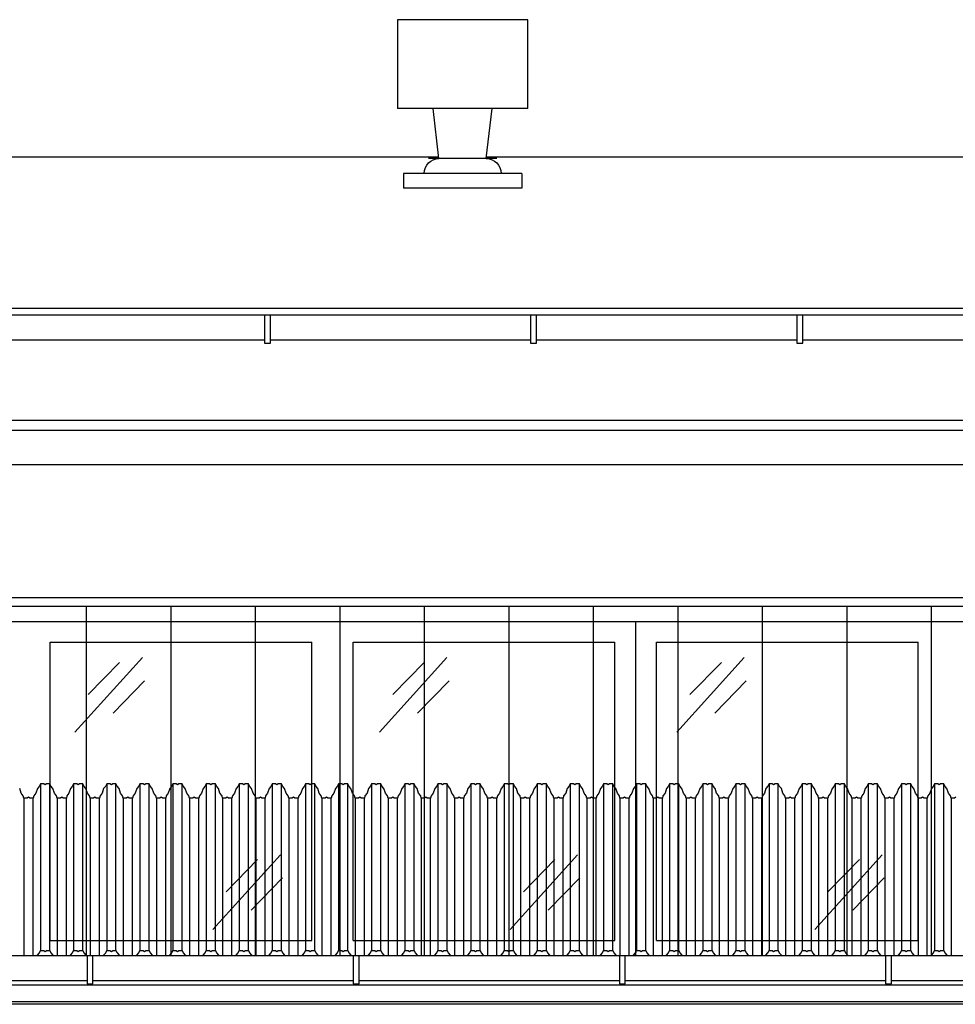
# Model space of a CAD drawing. Header units: millimetres. Extents: x 59331 to 112314, y -16110 to 34390.
# Tile 17 of 198: x 62652 to 62968, y -2169 to -1836. Entities that reach past the tile are written whole.
import ezdxf

# ---------------------------------------------------------------- set-up
doc = ezdxf.new("R2010")
doc.units = ezdxf.units.MM
doc.set_wipeout_variables(frame=1)
for name, color, linetype in [('_HSA_STOLARKA_ZEWNĘTRZNA', 132, 'Continuous'), ('_HSA_WIDOKOWE', 1, 'Continuous'), ('_HSA_WIDOKOWE_CIENKIE', 8, 'Continuous'), ('_HSA_ŚCIANY_CIENKIE', 2, 'Continuous'), ('_HSA_ŚCIANY_DZIAŁOWE', 6, 'Continuous')]:
    doc.layers.add(name, color=color, linetype=linetype)

# ---------------------------------------------------------------- blocks, each defined once
blk = doc.blocks.new('A$C40757a77')
blk.add_wipeout([(-3528.5, 115), (-3528.5, 0), (-3016, 0), (-3016, 115)])
for p, q in [((-3214, 7), (-3214, 108)), ((-3214, 108), (-3125.5, 108)), ((-3125.5, 7), (-3125.5, 108)), ((-3111.5, 7), (-3111.5, 108)), ((-3111.5, 108), (-3023, 108)), ((-3023, 7), (-3023, 108)), ((-3214, 7), (-3125.5, 7)), ((-3111.5, 7), (-3023, 7))]:
    blk.add_line(p, q)
at = {"ltscale": 10}
blk.add_lwpolyline([(-3528.5, 115), (-3016, 115), (-3016, 0), (-3528.5, 0)], close=True, dxfattribs=at)
at = {"layer": '_HSA_WIDOKOWE_CIENKIE', "color": 9}
for points in [[(-3205.63, 77.51), (-3182.83, 102.73)], [(-3201.15, 90.23), (-3190.52, 101.14)], [(-3102.63, 77.51), (-3079.83, 102.73)], [(-3098.15, 90.23), (-3087.52, 101.14)], [(-3192.76, 83.99), (-3182.13, 94.9)], [(-3089.76, 83.99), (-3079.13, 94.9)], [(-3158.95, 10.79), (-3136.14, 36.01)], [(-3154.47, 23.51), (-3143.84, 34.42)], [(-3058.45, 10.79), (-3035.64, 36.01)], [(-3053.97, 23.51), (-3043.34, 34.42)], [(-3146.07, 17.27), (-3135.44, 28.18)], [(-3045.57, 17.27), (-3034.94, 28.18)]]:
    blk.add_lwpolyline(points, dxfattribs=at)
blk.add_wipeout([(-3016, 115), (-3016, 0), (-2401, 0), (-2401, 115)])
for p, q in [((-3009, 7), (-3009, 108)), ((-3009, 108), (-2920.5, 108)), ((-2920.5, 7), (-2920.5, 108)), ((-3009, 7), (-2920.5, 7))]:
    blk.add_line(p, q)
at = {"ltscale": 10}
blk.add_lwpolyline([(-3016, 115), (-2401, 115), (-2401, 0), (-3016, 0)], close=True, dxfattribs=at)
at = {"layer": '_HSA_WIDOKOWE_CIENKIE', "color": 9}
for points in [[(-3002.13, 77.51), (-2979.33, 102.73)], [(-2997.65, 90.23), (-2987.02, 101.14)], [(-2989.26, 83.99), (-2978.63, 94.9)], [(-2955.45, 10.79), (-2932.64, 36.01)], [(-2950.97, 23.51), (-2940.34, 34.42)], [(-2942.57, 17.27), (-2931.94, 28.18)]]:
    blk.add_lwpolyline(points, dxfattribs=at)
blk = doc.blocks.new('A$Cd050fd5c')
at = {"transparency": 33554687}
h = blk.add_hatch(dxfattribs=at)
h.set_pattern_fill('ANSI31', color=256, scale=9, angle=45)
h.set_pattern_definition([(90, (-65884.325, 19154.596), (-28.575, 0), [])])
h.paths.add_polyline_path([(-3, -3), (-5398, -3), (-5398, -128), (-3, -128)])
for points in [[(0, 0), (-5401, 0), (-5401, -131), (0, -131)], [(-3, -3), (-5398, -3), (-5398, -128), (-3, -128)]]:
    blk.add_lwpolyline(points, close=True)
blk = doc.blocks.new('*U119')
blk.add_wipeout([(0, 8.5), (0, 0), (10264, 0), (10264, 8.5)])
for p, q in [((10264, 8.5), (0, 8.5)), ((10264, 0), (0, 0))]:
    blk.add_line(p, q)
for points in [[(2259.47, -1), (2261.47, -1), (2261.47, 8.5), (2259.47, 8.5)], [(2349.47, -1), (2351.47, -1), (2351.47, 8.5), (2349.47, 8.5)], [(2439.47, -1), (2441.47, -1), (2441.47, 8.5), (2439.47, 8.5)]]:
    blk.add_wipeout(points)
for points in [[(2259.47, -1), (2261.47, -1), (2261.47, 8.5), (2259.47, 8.5)], [(2349.47, -1), (2351.47, -1), (2351.47, 8.5), (2349.47, 8.5)], [(2439.47, -1), (2441.47, -1), (2441.47, 8.5), (2439.47, 8.5)]]:
    blk.add_lwpolyline(points, close=True)
blk = doc.blocks.new('DASZEK')
for points in [[(2534.62, 63.7), (2534.16, 63.41), (2533.05, 63.41), (2532.84, 64.11), (2532.15, 65.07), (2531.62, 66.6), (2530.94, 67.44), (2530.59, 68.18), (2529.48, 68.18), (2529.02, 67.88), (2528.56, 68.18), (2527.45, 68.18), (2527.1, 67.44), (2526.42, 66.6), (2525.89, 65.07), (2525.2, 64.11), (2524.99, 63.41), (2523.88, 63.41), (2523.42, 63.7), (2522.96, 63.41), (2521.85, 63.41), (2521.64, 64.11), (2520.95, 65.07), (2520.42, 66.6), (2519.74, 67.44), (2519.39, 68.18), (2518.28, 68.18), (2517.82, 67.88), (2517.36, 68.18), (2516.25, 68.18), (2515.9, 67.44), (2515.22, 66.6), (2514.69, 65.07), (2514, 64.11), (2513.79, 63.41), (2512.68, 63.41), (2512.22, 63.7), (2511.76, 63.41), (2510.65, 63.41), (2510.44, 64.11), (2509.75, 65.07), (2509.22, 66.6), (2508.54, 67.44), (2508.2, 68.18), (2507.08, 68.18), (2506.62, 67.88), (2506.17, 68.18), (2505.05, 68.18), (2504.7, 67.44), (2504.02, 66.6), (2503.49, 65.07), (2502.8, 64.11), (2502.6, 63.41), (2501.48, 63.41), (2501.02, 63.7), (2500.57, 63.41), (2499.45, 63.41), (2499.25, 64.11), (2498.56, 65.07), (2498.03, 66.6), (2497.35, 67.44), (2497, 68.18), (2495.88, 68.18), (2495.42, 67.88), (2494.97, 68.18), (2493.85, 68.18), (2493.5, 67.44), (2492.82, 66.6), (2492.29, 65.07), (2491.6, 64.11), (2491.4, 63.41), (2490.28, 63.41), (2489.83, 63.7), (2489.37, 63.41), (2488.25, 63.41), (2488.05, 64.11), (2487.36, 65.07), (2486.83, 66.6), (2486.15, 67.44), (2485.8, 68.18), (2484.68, 68.18), (2484.23, 67.88), (2483.77, 68.18), (2482.65, 68.18), (2482.31, 67.44), (2481.63, 66.6), (2481.1, 65.07), (2480.41, 64.11), (2480.2, 63.41), (2479.09, 63.41), (2478.63, 63.7), (2478.17, 63.41), (2477.06, 63.41), (2476.85, 64.11), (2476.16, 65.07), (2475.63, 66.6), (2474.95, 67.44), (2474.6, 68.18), (2473.49, 68.18), (2473.03, 67.88), (2472.57, 68.18), (2471.46, 68.18), (2471.11, 67.44), (2470.43, 66.6), (2469.9, 65.07), (2469.21, 64.11), (2469, 63.41), (2467.89, 63.41), (2467.43, 63.7), (2466.97, 63.41), (2465.86, 63.41), (2465.65, 64.11), (2464.96, 65.07), (2464.43, 66.6), (2463.75, 67.44), (2463.4, 68.18), (2462.29, 68.18), (2461.83, 67.88), (2461.37, 68.18), (2460.26, 68.18), (2459.91, 67.44), (2459.23, 66.6), (2458.7, 65.07), (2458.01, 64.11), (2457.8, 63.41), (2456.69, 63.41), (2456.23, 63.7), (2455.77, 63.41), (2454.66, 63.41), (2454.45, 64.11), (2453.76, 65.07), (2453.23, 66.6), (2452.55, 67.44), (2452.2, 68.18), (2451.09, 68.18), (2450.63, 67.88), (2450.17, 68.18), (2449.06, 68.18), (2448.71, 67.44), (2448.03, 66.6), (2447.5, 65.07), (2446.81, 64.11), (2446.6, 63.41), (2445.49, 63.41), (2445.03, 63.7), (2444.57, 63.41), (2443.46, 63.41), (2443.25, 64.11), (2442.56, 65.07), (2442.03, 66.6), (2441.35, 67.44), (2441.01, 68.18), (2439.89, 68.18), (2439.43, 67.88), (2438.98, 68.18), (2437.86, 68.18), (2437.51, 67.44), (2436.83, 66.6), (2436.3, 65.07), (2435.61, 64.11), (2435.41, 63.41), (2434.29, 63.41), (2433.83, 63.7), (2433.38, 63.41), (2432.26, 63.41), (2432.06, 64.11), (2431.37, 65.07), (2430.84, 66.6), (2430.16, 67.44), (2429.81, 68.18), (2428.69, 68.18), (2428.23, 67.88), (2427.78, 68.18), (2426.66, 68.18), (2426.31, 67.44), (2425.63, 66.6), (2425.1, 65.07), (2424.41, 64.11), (2424.21, 63.41), (2423.09, 63.41), (2422.64, 63.7), (2422.18, 63.41), (2421.06, 63.41), (2420.86, 64.11), (2420.17, 65.07), (2419.64, 66.6), (2418.96, 67.44), (2418.61, 68.18), (2417.49, 68.18), (2417.04, 67.88), (2416.58, 68.18), (2415.46, 68.18), (2415.12, 67.44), (2414.44, 66.6), (2413.91, 65.07), (2413.22, 64.11), (2413.01, 63.41), (2411.9, 63.41), (2411.44, 63.7), (2410.98, 63.41), (2409.87, 63.41), (2409.66, 64.11), (2408.97, 65.07), (2408.44, 66.6), (2407.76, 67.44), (2407.41, 68.18), (2406.3, 68.18), (2405.84, 67.88), (2405.38, 68.18), (2404.27, 68.18), (2403.92, 67.44), (2403.24, 66.6), (2402.71, 65.07), (2402.02, 64.11), (2401.81, 63.41), (2400.7, 63.41), (2400.24, 63.7), (2399.78, 63.41), (2398.67, 63.41), (2398.46, 64.11), (2397.77, 65.07), (2397.24, 66.6), (2396.56, 67.44), (2396.21, 68.18), (2395.1, 68.18), (2394.64, 67.88), (2394.18, 68.18), (2393.07, 68.18), (2392.72, 67.44), (2392.04, 66.6), (2391.51, 65.07), (2390.82, 64.11), (2390.61, 63.41), (2389.5, 63.41), (2389.04, 63.7), (2388.58, 63.41), (2387.47, 63.41), (2387.26, 64.11), (2386.57, 65.07), (2386.04, 66.6), (2385.36, 67.44), (2385.01, 68.18), (2383.9, 68.18), (2383.44, 67.88), (2382.98, 68.18), (2381.87, 68.18), (2381.52, 67.44), (2380.84, 66.6), (2380.31, 65.07), (2379.62, 64.11), (2379.41, 63.41), (2378.3, 63.41), (2377.84, 63.7), (2377.38, 63.41), (2376.27, 63.41), (2376.06, 64.11), (2375.37, 65.07), (2374.84, 66.6), (2374.16, 67.44), (2373.82, 68.18), (2372.7, 68.18), (2372.24, 67.88), (2371.79, 68.18), (2370.67, 68.18), (2370.32, 67.44), (2369.64, 66.6), (2369.11, 65.07), (2368.42, 64.11), (2368.22, 63.41), (2367.1, 63.41), (2366.64, 63.7), (2366.19, 63.41), (2365.07, 63.41), (2364.87, 64.11), (2364.18, 65.07), (2363.65, 66.6), (2362.97, 67.44), (2362.62, 68.18), (2361.5, 68.18), (2361.04, 67.88), (2360.59, 68.18), (2359.47, 68.18), (2359.12, 67.44), (2358.44, 66.6), (2357.91, 65.07), (2357.22, 64.11), (2357.02, 63.41), (2355.9, 63.41), (2355.45, 63.7), (2354.99, 63.41), (2353.87, 63.41), (2353.67, 64.11), (2352.98, 65.07), (2352.45, 66.6), (2351.77, 67.44), (2351.42, 68.18), (2350.3, 68.18), (2349.85, 67.88), (2349.39, 68.18), (2348.27, 68.18), (2347.93, 67.44), (2347.25, 66.6), (2346.72, 65.07), (2346.03, 64.11), (2345.82, 63.41), (2344.71, 63.41), (2344.25, 63.7), (2343.79, 63.41), (2342.68, 63.41), (2342.47, 64.11), (2341.78, 65.07), (2341.25, 66.6), (2340.57, 67.44), (2340.22, 68.18), (2339.11, 68.18), (2338.65, 67.88), (2338.19, 68.18), (2337.08, 68.18), (2336.73, 67.44), (2336.05, 66.6), (2335.52, 65.07), (2334.83, 64.11), (2334.62, 63.41), (2333.51, 63.41), (2333.05, 63.7), (2332.59, 63.41), (2331.48, 63.41), (2331.27, 64.11), (2330.58, 65.07), (2330.05, 66.6), (2329.37, 67.44), (2329.02, 68.18), (2327.91, 68.18), (2327.45, 67.88), (2326.99, 68.18), (2325.88, 68.18), (2325.53, 67.44), (2324.85, 66.6), (2324.32, 65.07), (2323.63, 64.11), (2323.42, 63.41), (2322.31, 63.41), (2321.85, 63.7), (2321.39, 63.41), (2320.28, 63.41), (2320.07, 64.11), (2319.38, 65.07), (2318.85, 66.6), (2318.17, 67.44), (2317.82, 68.18), (2316.71, 68.18), (2316.25, 67.88), (2315.79, 68.18), (2314.68, 68.18), (2314.33, 67.44), (2313.65, 66.6), (2313.12, 65.07), (2312.43, 64.11), (2312.22, 63.41), (2311.11, 63.41), (2310.65, 63.7), (2310.19, 63.41), (2309.08, 63.41), (2308.87, 64.11), (2308.18, 65.07), (2307.65, 66.6), (2306.97, 67.44), (2306.63, 68.18), (2305.51, 68.18), (2305.05, 67.88), (2304.6, 68.18), (2303.48, 68.18), (2303.13, 67.44), (2302.45, 66.6), (2301.92, 65.07), (2301.23, 64.11), (2301.03, 63.41), (2299.91, 63.41), (2299.45, 63.7), (2299, 63.41), (2297.88, 63.41), (2297.68, 64.11), (2296.99, 65.07), (2296.46, 66.6), (2295.78, 67.44), (2295.43, 68.18), (2294.31, 68.18), (2293.85, 67.88), (2293.4, 68.18), (2292.28, 68.18), (2291.93, 67.44), (2291.25, 66.6), (2290.72, 65.07), (2290.03, 64.11), (2289.83, 63.41), (2288.71, 63.41), (2288.26, 63.7), (2287.8, 63.41), (2286.68, 63.41), (2286.48, 64.11), (2285.79, 65.07), (2285.26, 66.6), (2284.58, 67.44), (2284.23, 68.18), (2283.11, 68.18), (2282.66, 67.88), (2282.2, 68.18), (2281.08, 68.18), (2280.74, 67.44), (2280.06, 66.6), (2279.53, 65.07), (2278.84, 64.11), (2278.63, 63.41), (2277.52, 63.41), (2277.06, 63.7), (2276.6, 63.41), (2275.49, 63.41), (2275.28, 64.11), (2274.59, 65.07), (2274.06, 66.6), (2273.38, 67.44), (2273.03, 68.18), (2271.92, 68.18), (2271.46, 67.88), (2271, 68.18), (2269.89, 68.18), (2269.54, 67.44), (2268.86, 66.6), (2268.33, 65.07), (2267.64, 64.11), (2267.43, 63.41), (2266.32, 63.41), (2265.86, 63.7), (2265.4, 63.41), (2264.29, 63.41), (2264.08, 64.11), (2263.39, 65.07), (2262.86, 66.6), (2262.18, 67.44), (2261.83, 68.18), (2260.72, 68.18), (2260.26, 67.88), (2259.8, 68.18), (2258.69, 68.18), (2258.34, 67.44), (2257.66, 66.6), (2257.13, 65.07), (2256.44, 64.11), (2256.23, 63.41), (2255.12, 63.41), (2254.66, 63.7), (2254.2, 63.41), (2253.09, 63.41), (2252.88, 64.11), (2252.19, 65.07), (2251.66, 66.6), (2250.98, 67.44), (2250.63, 68.18), (2249.52, 68.18), (2249.06, 67.88), (2248.6, 68.18), (2247.49, 68.18), (2247.14, 67.44), (2246.46, 66.6), (2245.93, 65.07), (2245.24, 64.11), (2245.03, 63.41), (2243.92, 63.41), (2243.46, 63.7), (2243, 63.41), (2241.89, 63.41), (2241.68, 64.11), (2240.99, 65.07), (2240.46, 66.6), (2239.78, 67.44), (2239.44, 68.18), (2238.32, 68.18), (2237.86, 67.88), (2237.41, 68.18), (2236.29, 68.18), (2235.94, 67.44), (2235.26, 66.6), (2234.73, 65.07), (2234.04, 64.11), (2233.84, 63.41), (2232.72, 63.41), (2232.26, 63.7), (2231.81, 63.41), (2230.69, 63.41), (2230.49, 64.11), (2229.8, 65.07), (2229.27, 66.6), (2228.59, 67.44), (2228.24, 68.18), (2227.12, 68.18), (2226.66, 67.88), (2226.21, 68.18), (2225.09, 68.18), (2224.74, 67.44), (2224.06, 66.6), (2223.53, 65.07), (2222.84, 64.11), (2222.64, 63.41), (2221.52, 63.41), (2221.07, 63.7), (2220.61, 63.41), (2219.49, 63.41), (2219.29, 64.11), (2218.6, 65.07), (2218.07, 66.6)], [(2218.07, 10.22), (2218.6, 8.69), (2219.29, 7.73), (2219.49, 7.03), (2220.61, 7.03), (2221.07, 7.32), (2221.52, 7.03), (2222.64, 7.03), (2222.84, 7.73), (2223.53, 8.69), (2224.06, 10.22), (2224.74, 11.06), (2225.09, 11.8), (2226.21, 11.8), (2226.66, 11.5), (2227.12, 11.8), (2228.24, 11.8), (2228.59, 11.06), (2229.27, 10.22), (2229.8, 8.69), (2230.49, 7.73), (2230.69, 7.03), (2231.81, 7.03), (2232.26, 7.32), (2232.72, 7.03), (2233.84, 7.03), (2234.04, 7.73), (2234.73, 8.69), (2235.26, 10.22), (2235.94, 11.06), (2236.29, 11.8), (2237.41, 11.8), (2237.86, 11.5), (2238.32, 11.8), (2239.44, 11.8), (2239.78, 11.06), (2240.46, 10.22), (2240.99, 8.69), (2241.68, 7.73), (2241.89, 7.03), (2243, 7.03), (2243.46, 7.32), (2243.92, 7.03), (2245.03, 7.03), (2245.24, 7.73), (2245.93, 8.69), (2246.46, 10.22), (2247.14, 11.06), (2247.49, 11.8), (2248.6, 11.8), (2249.06, 11.5), (2249.52, 11.8), (2250.63, 11.8), (2250.98, 11.06), (2251.66, 10.22), (2252.19, 8.69), (2252.88, 7.73), (2253.09, 7.03), (2254.2, 7.03), (2254.66, 7.32), (2255.12, 7.03), (2256.23, 7.03), (2256.44, 7.73), (2257.13, 8.69), (2257.66, 10.22), (2258.34, 11.06), (2258.69, 11.8), (2259.8, 11.8), (2260.26, 11.5), (2260.72, 11.8), (2261.83, 11.8), (2262.18, 11.06), (2262.86, 10.22), (2263.39, 8.69), (2264.08, 7.73), (2264.29, 7.03), (2265.4, 7.03), (2265.86, 7.32), (2266.32, 7.03), (2267.43, 7.03), (2267.64, 7.73), (2268.33, 8.69), (2268.86, 10.22), (2269.54, 11.06), (2269.89, 11.8), (2271, 11.8), (2271.46, 11.5), (2271.92, 11.8), (2273.03, 11.8), (2273.38, 11.06), (2274.06, 10.22), (2274.59, 8.69), (2275.28, 7.73), (2275.49, 7.03), (2276.6, 7.03), (2277.06, 7.32), (2277.52, 7.03), (2278.63, 7.03), (2278.84, 7.73), (2279.53, 8.69), (2280.06, 10.22), (2280.74, 11.06), (2281.08, 11.8), (2282.2, 11.8), (2282.66, 11.5), (2283.11, 11.8), (2284.23, 11.8), (2284.58, 11.06), (2285.26, 10.22), (2285.79, 8.69), (2286.48, 7.73), (2286.68, 7.03), (2287.8, 7.03), (2288.26, 7.32), (2288.71, 7.03), (2289.83, 7.03), (2290.03, 7.73), (2290.72, 8.69), (2291.25, 10.22), (2291.93, 11.06), (2292.28, 11.8), (2293.4, 11.8), (2293.85, 11.5), (2294.31, 11.8), (2295.43, 11.8), (2295.78, 11.06), (2296.46, 10.22), (2296.99, 8.69), (2297.68, 7.73), (2297.88, 7.03), (2299, 7.03), (2299.45, 7.32), (2299.91, 7.03), (2301.03, 7.03), (2301.23, 7.73), (2301.92, 8.69), (2302.45, 10.22), (2303.13, 11.06), (2303.48, 11.8), (2304.6, 11.8), (2305.05, 11.5), (2305.51, 11.8), (2306.63, 11.8), (2306.97, 11.06), (2307.65, 10.22), (2308.18, 8.69), (2308.87, 7.73), (2309.08, 7.03), (2310.19, 7.03), (2310.65, 7.32), (2311.11, 7.03), (2312.22, 7.03), (2312.43, 7.73), (2313.12, 8.69), (2313.65, 10.22), (2314.33, 11.06), (2314.68, 11.8), (2315.79, 11.8), (2316.25, 11.5), (2316.71, 11.8), (2317.82, 11.8), (2318.17, 11.06), (2318.85, 10.22), (2319.38, 8.69), (2320.07, 7.73), (2320.28, 7.03), (2321.39, 7.03), (2321.85, 7.32), (2322.31, 7.03), (2323.42, 7.03), (2323.63, 7.73), (2324.32, 8.69), (2324.85, 10.22), (2325.53, 11.06), (2325.88, 11.8), (2326.99, 11.8), (2327.45, 11.5), (2327.91, 11.8), (2329.02, 11.8), (2329.37, 11.06), (2330.05, 10.22), (2330.58, 8.69), (2331.27, 7.73), (2331.48, 7.03), (2332.59, 7.03), (2333.05, 7.32), (2333.51, 7.03), (2334.62, 7.03), (2334.83, 7.73), (2335.52, 8.69), (2336.05, 10.22), (2336.73, 11.06), (2337.08, 11.8), (2338.19, 11.8), (2338.65, 11.5), (2339.11, 11.8), (2340.22, 11.8), (2340.57, 11.06), (2341.25, 10.22), (2341.78, 8.69), (2342.47, 7.73), (2342.68, 7.03), (2343.79, 7.03), (2344.25, 7.32), (2344.71, 7.03), (2345.82, 7.03), (2346.03, 7.73), (2346.72, 8.69), (2347.25, 10.22), (2347.93, 11.06), (2348.27, 11.8), (2349.39, 11.8), (2349.85, 11.5), (2350.3, 11.8), (2351.42, 11.8), (2351.77, 11.06), (2352.45, 10.22), (2352.98, 8.69), (2353.67, 7.73), (2353.87, 7.03), (2354.99, 7.03), (2355.45, 7.32), (2355.9, 7.03), (2357.02, 7.03), (2357.22, 7.73), (2357.91, 8.69), (2358.44, 10.22), (2359.12, 11.06), (2359.47, 11.8), (2360.59, 11.8), (2361.04, 11.5), (2361.5, 11.8), (2362.62, 11.8), (2362.97, 11.06), (2363.65, 10.22), (2364.18, 8.69), (2364.87, 7.73), (2365.07, 7.03), (2366.19, 7.03), (2366.64, 7.32), (2367.1, 7.03), (2368.22, 7.03), (2368.42, 7.73), (2369.11, 8.69), (2369.64, 10.22), (2370.32, 11.06), (2370.67, 11.8), (2371.79, 11.8), (2372.24, 11.5), (2372.7, 11.8), (2373.82, 11.8), (2374.16, 11.06), (2374.84, 10.22), (2375.37, 8.69), (2376.06, 7.73), (2376.27, 7.03), (2377.38, 7.03), (2377.84, 7.32), (2378.3, 7.03), (2379.41, 7.03), (2379.62, 7.73), (2380.31, 8.69), (2380.84, 10.22), (2381.52, 11.06), (2381.87, 11.8), (2382.98, 11.8), (2383.44, 11.5), (2383.9, 11.8), (2385.01, 11.8), (2385.36, 11.06), (2386.04, 10.22), (2386.57, 8.69), (2387.26, 7.73), (2387.47, 7.03), (2388.58, 7.03), (2389.04, 7.32), (2389.5, 7.03), (2390.61, 7.03), (2390.82, 7.73), (2391.51, 8.69), (2392.04, 10.22), (2392.72, 11.06), (2393.07, 11.8), (2394.18, 11.8), (2394.64, 11.5), (2395.1, 11.8), (2396.21, 11.8), (2396.56, 11.06), (2397.24, 10.22), (2397.77, 8.69), (2398.46, 7.73), (2398.67, 7.03), (2399.78, 7.03), (2400.24, 7.32), (2400.7, 7.03), (2401.81, 7.03), (2402.02, 7.73), (2402.71, 8.69), (2403.24, 10.22), (2403.92, 11.06), (2404.27, 11.8), (2405.38, 11.8), (2405.84, 11.5), (2406.3, 11.8), (2407.41, 11.8), (2407.76, 11.06), (2408.44, 10.22), (2408.97, 8.69), (2409.66, 7.73), (2409.87, 7.03), (2410.98, 7.03), (2411.44, 7.32), (2411.9, 7.03), (2413.01, 7.03), (2413.22, 7.73), (2413.91, 8.69), (2414.44, 10.22), (2415.12, 11.06), (2415.46, 11.8), (2416.58, 11.8), (2417.04, 11.5), (2417.49, 11.8), (2418.61, 11.8), (2418.96, 11.06), (2419.64, 10.22), (2420.17, 8.69), (2420.86, 7.73), (2421.06, 7.03), (2422.18, 7.03), (2422.64, 7.32), (2423.09, 7.03), (2424.21, 7.03), (2424.41, 7.73), (2425.1, 8.69), (2425.63, 10.22), (2426.31, 11.06), (2426.66, 11.8), (2427.78, 11.8), (2428.23, 11.5), (2428.69, 11.8), (2429.81, 11.8), (2430.16, 11.06), (2430.84, 10.22), (2431.37, 8.69), (2432.06, 7.73), (2432.26, 7.03), (2433.38, 7.03), (2433.83, 7.32), (2434.29, 7.03), (2435.41, 7.03), (2435.61, 7.73), (2436.3, 8.69), (2436.83, 10.22), (2437.51, 11.06), (2437.86, 11.8), (2438.98, 11.8), (2439.43, 11.5), (2439.89, 11.8), (2441.01, 11.8), (2441.35, 11.06), (2442.03, 10.22), (2442.56, 8.69), (2443.25, 7.73), (2443.46, 7.03), (2444.57, 7.03), (2445.03, 7.32), (2445.49, 7.03), (2446.6, 7.03), (2446.81, 7.73), (2447.5, 8.69), (2448.03, 10.22), (2448.71, 11.06), (2449.06, 11.8), (2450.17, 11.8), (2450.63, 11.5), (2451.09, 11.8), (2452.2, 11.8), (2452.55, 11.06), (2453.23, 10.22), (2453.76, 8.69), (2454.45, 7.73), (2454.66, 7.03), (2455.77, 7.03), (2456.23, 7.32), (2456.69, 7.03), (2457.8, 7.03), (2458.01, 7.73), (2458.7, 8.69), (2459.23, 10.22), (2459.91, 11.06), (2460.26, 11.8), (2461.37, 11.8), (2461.83, 11.5), (2462.29, 11.8), (2463.4, 11.8), (2463.75, 11.06), (2464.43, 10.22), (2464.96, 8.69), (2465.65, 7.73), (2465.86, 7.03), (2466.97, 7.03), (2467.43, 7.32), (2467.89, 7.03), (2469, 7.03), (2469.21, 7.73), (2469.9, 8.69), (2470.43, 10.22), (2471.11, 11.06), (2471.46, 11.8), (2472.57, 11.8), (2473.03, 11.5), (2473.49, 11.8), (2474.6, 11.8), (2474.95, 11.06), (2475.63, 10.22), (2476.16, 8.69), (2476.85, 7.73), (2477.06, 7.03), (2478.17, 7.03), (2478.63, 7.32), (2479.09, 7.03), (2480.2, 7.03), (2480.41, 7.73), (2481.1, 8.69), (2481.63, 10.22), (2482.31, 11.06), (2482.65, 11.8), (2483.77, 11.8), (2484.23, 11.5), (2484.68, 11.8), (2485.8, 11.8), (2486.15, 11.06), (2486.83, 10.22), (2487.36, 8.69), (2488.05, 7.73), (2488.25, 7.03), (2489.37, 7.03), (2489.83, 7.32), (2490.28, 7.03), (2491.4, 7.03), (2491.6, 7.73), (2492.29, 8.69), (2492.82, 10.22), (2493.5, 11.06), (2493.85, 11.8), (2494.97, 11.8), (2495.42, 11.5), (2495.88, 11.8), (2497, 11.8), (2497.35, 11.06), (2498.03, 10.22), (2498.56, 8.69), (2499.25, 7.73), (2499.45, 7.03), (2500.57, 7.03), (2501.02, 7.32), (2501.48, 7.03), (2502.6, 7.03), (2502.8, 7.73), (2503.49, 8.69), (2504.02, 10.22), (2504.7, 11.06), (2505.05, 11.8), (2506.17, 11.8), (2506.62, 11.5), (2507.08, 11.8), (2508.2, 11.8), (2508.54, 11.06), (2509.22, 10.22), (2509.75, 8.69), (2510.44, 7.73), (2510.65, 7.03), (2511.76, 7.03), (2512.22, 7.32), (2512.68, 7.03), (2513.79, 7.03), (2514, 7.73), (2514.69, 8.69), (2515.22, 10.22), (2515.9, 11.06), (2516.25, 11.8), (2517.36, 11.8), (2517.82, 11.5), (2518.28, 11.8), (2519.39, 11.8), (2519.74, 11.06), (2520.42, 10.22), (2520.95, 8.69), (2521.64, 7.73), (2521.85, 7.03), (2522.96, 7.03), (2523.42, 7.32), (2523.88, 7.03), (2524.99, 7.03), (2525.2, 7.73), (2525.89, 8.69), (2526.42, 10.22), (2527.1, 11.06), (2527.45, 11.8), (2528.56, 11.8), (2529.02, 11.5), (2529.48, 11.8), (2530.59, 11.8), (2530.94, 11.06), (2531.62, 10.22), (2532.15, 8.69), (2532.84, 7.73), (2533.05, 7.03), (2534.16, 7.03), (2534.62, 7.32)]]:
    blk.add_lwpolyline(points)
at = {"layer": '_HSA_WIDOKOWE_CIENKIE'}
for p, q in [((2225.09, 68.18), (2225.09, 11.8)), ((2228.24, 11.8), (2228.24, 68.18)), ((2236.29, 68.18), (2236.29, 11.8)), ((2239.44, 11.8), (2239.44, 68.18)), ((2247.49, 68.18), (2247.49, 11.8)), ((2250.63, 11.8), (2250.63, 68.18)), ((2258.69, 68.18), (2258.69, 11.8)), ((2261.83, 11.8), (2261.83, 68.18)), ((2269.89, 68.18), (2269.89, 11.8)), ((2273.03, 11.8), (2273.03, 68.18)), ((2281.08, 68.18), (2281.08, 11.8)), ((2284.23, 11.8), (2284.23, 68.18)), ((2292.28, 68.18), (2292.28, 11.8)), ((2295.43, 11.8), (2295.43, 68.18)), ((2303.48, 68.18), (2303.48, 11.8)), ((2306.63, 11.8), (2306.63, 68.18)), ((2314.68, 68.18), (2314.68, 11.8)), ((2317.82, 11.8), (2317.82, 68.18)), ((2325.88, 68.18), (2325.88, 11.8)), ((2329.02, 11.8), (2329.02, 68.18)), ((2337.08, 68.18), (2337.08, 11.8)), ((2340.22, 11.8), (2340.22, 68.18)), ((2348.27, 68.18), (2348.27, 11.8)), ((2351.42, 11.8), (2351.42, 68.18)), ((2359.47, 68.18), (2359.47, 11.8)), ((2362.62, 11.8), (2362.62, 68.18)), ((2370.67, 68.18), (2370.67, 11.8)), ((2373.82, 11.8), (2373.82, 68.18)), ((2381.87, 68.18), (2381.87, 11.8)), ((2385.01, 11.8), (2385.01, 68.18)), ((2393.07, 68.18), (2393.07, 11.8)), ((2396.21, 11.8), (2396.21, 68.18)), ((2404.27, 68.18), (2404.27, 11.8)), ((2407.41, 11.8), (2407.41, 68.18)), ((2415.46, 68.18), (2415.46, 11.8)), ((2418.61, 11.8), (2418.61, 68.18)), ((2426.66, 68.18), (2426.66, 11.8)), ((2429.81, 11.8), (2429.81, 68.18)), ((2437.86, 68.18), (2437.86, 11.8)), ((2441.01, 11.8), (2441.01, 68.18)), ((2449.06, 68.18), (2449.06, 11.8)), ((2452.2, 11.8), (2452.2, 68.18)), ((2460.26, 68.18), (2460.26, 11.8)), ((2463.4, 11.8), (2463.4, 68.18)), ((2471.46, 68.18), (2471.46, 11.8)), ((2474.6, 11.8), (2474.6, 68.18)), ((2482.65, 68.18), (2482.65, 11.8)), ((2485.8, 11.8), (2485.8, 68.18)), ((2493.85, 68.18), (2493.85, 11.8)), ((2497, 11.8), (2497, 68.18)), ((2505.05, 68.18), (2505.05, 11.8)), ((2508.2, 11.8), (2508.2, 68.18)), ((2516.25, 68.18), (2516.25, 11.8)), ((2519.39, 11.8), (2519.39, 68.18)), ((2527.45, 68.18), (2527.45, 11.8)), ((2530.59, 11.8), (2530.59, 68.18)), ((2219.49, 63.41), (2219.49, 7.03)), ((2222.64, 7.03), (2222.64, 63.41)), ((2230.69, 63.41), (2230.69, 7.03)), ((2233.84, 7.03), (2233.84, 63.41)), ((2241.89, 63.41), (2241.89, 7.03)), ((2245.03, 7.03), (2245.03, 63.41)), ((2253.09, 63.41), (2253.09, 7.03)), ((2256.23, 7.03), (2256.23, 63.41)), ((2264.29, 63.41), (2264.29, 7.03)), ((2267.43, 7.03), (2267.43, 63.41)), ((2275.49, 63.41), (2275.49, 7.03)), ((2278.63, 7.03), (2278.63, 63.41)), ((2286.68, 63.41), (2286.68, 7.03)), ((2289.83, 7.03), (2289.83, 63.41)), ((2297.88, 63.41), (2297.88, 7.03)), ((2301.03, 7.03), (2301.03, 63.41)), ((2309.08, 63.41), (2309.08, 7.03)), ((2312.22, 7.03), (2312.22, 63.41)), ((2320.28, 63.41), (2320.28, 7.03)), ((2323.42, 7.03), (2323.42, 63.41)), ((2331.48, 63.41), (2331.48, 7.03)), ((2334.62, 7.03), (2334.62, 63.41)), ((2342.68, 63.41), (2342.68, 7.03)), ((2345.82, 7.03), (2345.82, 63.41)), ((2353.87, 63.41), (2353.87, 7.03)), ((2357.02, 7.03), (2357.02, 63.41)), ((2365.07, 63.41), (2365.07, 7.03)), ((2368.22, 7.03), (2368.22, 63.41)), ((2376.27, 63.41), (2376.27, 7.03)), ((2379.41, 7.03), (2379.41, 63.41)), ((2387.47, 63.41), (2387.47, 7.03)), ((2390.61, 7.03), (2390.61, 63.41)), ((2398.67, 63.41), (2398.67, 7.03)), ((2401.81, 7.03), (2401.81, 63.41)), ((2409.87, 63.41), (2409.87, 7.03)), ((2413.01, 7.03), (2413.01, 63.41)), ((2421.06, 63.41), (2421.06, 7.03)), ((2424.21, 7.03), (2424.21, 63.41)), ((2432.26, 63.41), (2432.26, 7.03)), ((2435.41, 7.03), (2435.41, 63.41)), ((2443.46, 63.41), (2443.46, 7.03)), ((2446.6, 7.03), (2446.6, 63.41)), ((2454.66, 63.41), (2454.66, 7.03)), ((2457.8, 7.03), (2457.8, 63.41)), ((2465.86, 63.41), (2465.86, 7.03)), ((2469, 7.03), (2469, 63.41)), ((2477.06, 63.41), (2477.06, 7.03)), ((2480.2, 7.03), (2480.2, 63.41)), ((2488.25, 63.41), (2488.25, 7.03)), ((2491.4, 7.03), (2491.4, 63.41)), ((2499.45, 63.41), (2499.45, 7.03)), ((2502.6, 7.03), (2502.6, 63.41)), ((2510.65, 63.41), (2510.65, 7.03)), ((2513.79, 7.03), (2513.79, 63.41)), ((2521.85, 63.41), (2521.85, 7.03)), ((2524.99, 7.03), (2524.99, 63.41)), ((2533.05, 63.41), (2533.05, 7.03))]:
    blk.add_line(p, q, dxfattribs=at)
blk = doc.blocks.new('A$Ce0e96bf1')
blk.add_wipeout([(-40, 0), (0, 0), (0, 5), (-7, 5), (-7.01, 5.23), (-7.03, 5.56), (-7.1, 5.99), (-7.18, 6.33), (-7.29, 6.68), (-7.54, 7.26), (-7.74, 7.62), (-8, 8.01), (-8.23, 8.28), (-8.46, 8.54), (-8.73, 8.78), (-8.99, 9), (-9.33, 9.23), (-9.58, 9.38), (-9.94, 9.56), (-10.25, 9.69), (-10.68, 9.82), (-11.05, 9.91), (-11.35, 9.96), (-11.64, 9.99), (-12, 10), (-10, 27), (2, 27), (2, 57), (-42, 57), (-42, 27), (-30, 27), (-28, 10), (-28.21, 10), (-28.9, 9.92), (-29.15, 9.87), (-29.48, 9.77), (-29.81, 9.66), (-30.14, 9.52), (-30.38, 9.4), (-30.86, 9.1), (-31.1, 8.92), (-31.62, 8.44), (-31.76, 8.29), (-32.01, 7.99), (-32.16, 7.77), (-32.36, 7.45), (-32.5, 7.18), (-32.58, 7), (-32.71, 6.67), (-32.79, 6.44), (-32.89, 6.05), (-32.94, 5.8), (-32.98, 5.49), (-32.99, 5.25), (-32.99, 5), (-40, 5)])
for p, q in [((-42, 57), (2, 57)), ((-42, 27), (-42, 57)), ((2, 57), (2, 27)), ((-42, 27), (2, 27)), ((-28, 10), (-30, 27)), ((-12, 10), (-10, 27)), ((-31.54, 10), (-8.46, 10)), ((-40, 5), (0, 5)), ((-40, 5), (-40, 0)), ((0, 5), (0, 0)), ((-40, 0), (0, 0))]:
    blk.add_line(p, q)
for centre, start, end in [((-28, 5), 90, 180), ((-12, 5), 0, 90)]:
    blk.add_arc(centre, 5, start, end)
blk = doc.blocks.new('*U345')
blk.add_wipeout([(0, 8.5), (0, 0), (10234, 0), (10234, 8.5)])
for p, q in [((10234, 8.5), (0, 8.5)), ((10234, 0), (0, 0))]:
    blk.add_line(p, q)
for points in [[(2169.47, -1), (2171.47, -1), (2171.47, 8.5), (2169.47, 8.5)], [(2259.47, -1), (2261.47, -1), (2261.47, 8.5), (2259.47, 8.5)], [(2349.47, -1), (2351.47, -1), (2351.47, 8.5), (2349.47, 8.5)], [(2439.47, -1), (2441.47, -1), (2441.47, 8.5), (2439.47, 8.5)]]:
    blk.add_wipeout(points)
for points in [[(2169.47, -1), (2171.47, -1), (2171.47, 8.5), (2169.47, 8.5)], [(2259.47, -1), (2261.47, -1), (2261.47, 8.5), (2259.47, 8.5)], [(2349.47, -1), (2351.47, -1), (2351.47, 8.5), (2349.47, 8.5)], [(2439.47, -1), (2441.47, -1), (2441.47, 8.5), (2439.47, 8.5)]]:
    blk.add_lwpolyline(points, close=True)

msp = doc.modelspace()

# ---------------------------------------------------------------- linework, layer by layer
at = {"layer": '_HSA_WIDOKOWE_CIENKIE', "ltscale": 10}
msp.add_line((70765.83, -1882.61), (60475.33, -1882.61), dxfattribs=at)
at = {"layer": '_HSA_WIDOKOWE_CIENKIE'}
for p, q in [((70739.33, -2168.4), (60505.33, -2168.4)), ((70739.33, -2169.25), (60505.33, -2169.25))]:
    msp.add_line(p, q, dxfattribs=at)
at = {"layer": '_HSA_ŚCIANY_CIENKIE', "ltscale": 10}
for p, q in [((70739.33, -1933.82), (60475.33, -1933.82)), ((70739.33, -1971.69), (60475.33, -1971.69))]:
    msp.add_line(p, q, dxfattribs=at)
at = {"layer": '_HSA_ŚCIANY_DZIAŁOWE', "ltscale": 10}
for p, q in [((70739.33, -1975.14), (60475.33, -1975.14)), ((70739.33, -1986.69), (60475.33, -1986.69))]:
    msp.add_line(p, q, dxfattribs=at)

# ---------------------------------------------------------------- block references
at = {"layer": '_HSA_STOLARKA_ZEWNĘTRZNA', "ltscale": 10}
msp.add_blockref('A$C40757a77', (65876.33, -2154.69), dxfattribs=at)
at = {"layer": '_HSA_WIDOKOWE'}
msp.add_blockref('*U119', (60475.33, -1944.56), dxfattribs=at)

# ---------------------------------------------------------------- next in the draw order: block references
at = {"layer": '_HSA_WIDOKOWE', "ltscale": 10}
msp.add_blockref('DASZEK', (60433.95, -2162.86), dxfattribs=at)
at = {"layer": '_HSA_WIDOKOWE_CIENKIE', "ltscale": 10, "xscale": -1}
msp.add_blockref('A$Ce0e96bf1', (62781.81, -1893.11), dxfattribs=at)
at = {"layer": '_HSA_WIDOKOWE_CIENKIE'}
msp.add_blockref('A$Cd050fd5c', (65898.33, -2031.69), dxfattribs=at)

# ---------------------------------------------------------------- next in the draw order: block references
at = {"layer": '_HSA_WIDOKOWE'}
msp.add_blockref('*U345', (60505.33, -2161.31), dxfattribs=at)

doc.saveas('drawing.dxf')
